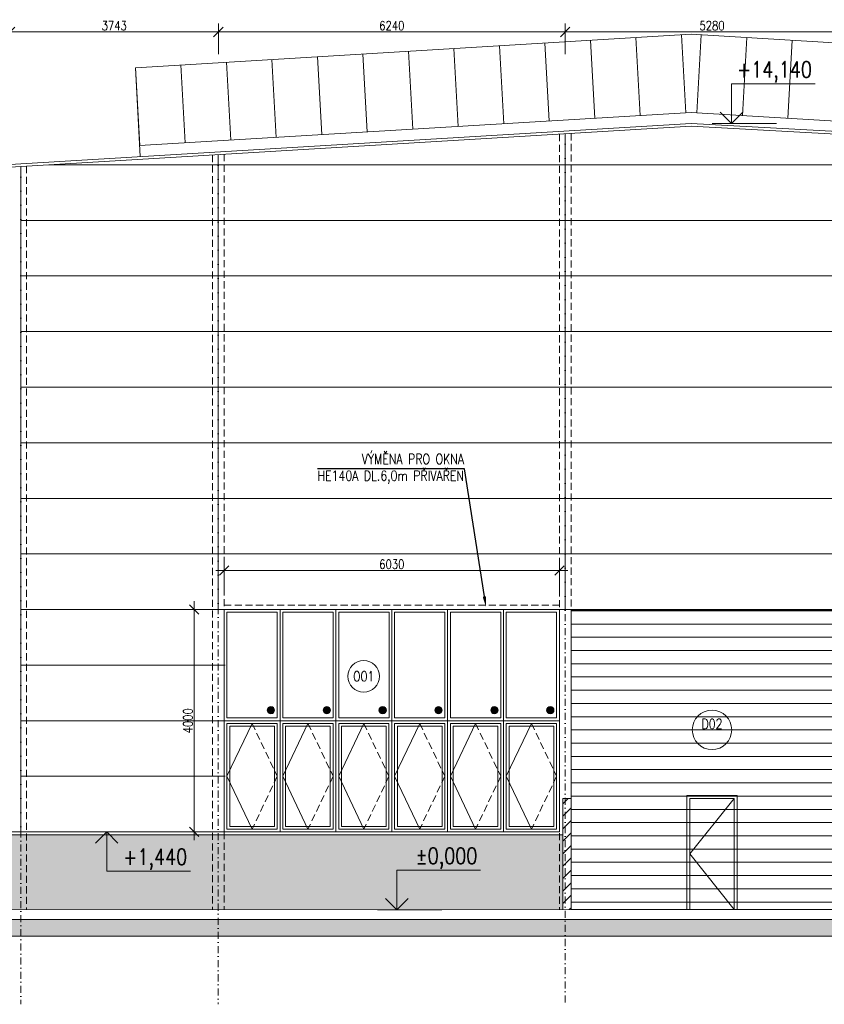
# Model space of a CAD drawing. Header units: millimetres. Extents: x -485339 to 350584, y -1189934 to 0.
# Tile 37 of 178: x -205476 to -191003, y -974340 to -956629. Entities that reach past the tile are written whole.
import ezdxf
from ezdxf import colors
from ezdxf.entities.mleader import LeaderData, LeaderLine
from ezdxf.enums import TextEntityAlignment as Align
from ezdxf.math import Vec2, Vec3

# ---------------------------------------------------------------- set-up
doc = ezdxf.new("R2010")
doc.units = ezdxf.units.MM
doc.header["$LTSCALE"] = 10
doc.linetypes.add('DASHDOT', pattern=[25.4, 12.7, -6.35, 0, -6.35])
doc.linetypes.add('ČÁRKOVANÁ', pattern=[19.05, 12.7, -6.35])
doc.layers.get('Defpoints').update_dxf_attribs({"color": 201})
for name, color, linetype, lineweight in [('N_dveře', 10, 'Continuous', 18), ('N_kóty', 10, 'Continuous', 18), ('N_okna', 10, 'Continuous', 18), ('N_popis', 10, 'Continuous', 18), ('N_popis_fasáda', 212, 'Continuous', 18), ('N_popis_otvory', 10, 'Continuous', 18), ('N_čáry_obv.plášt', 212, 'Continuous', 18), ('N_čáry_plné', 10, 'Continuous', 18), ('N_čáry_pod', 10, 'ČÁRKOVANÁ', 18), ('N_šrary', 10, 'Continuous', 18), ('St_kóty_výškové', 132, 'Continuous', 18), ('St_sloupy_opláštění_pohled', 25, 'ČÁRKOVANÁ', 18), ('St_čáry_obrys', 5, 'Continuous', 35), ('St_čáry_plné', 250, 'Continuous', 18), ('St_šrafy', 250, 'Continuous', 18)]:
    doc.layers.add(name, color=color, linetype=linetype, lineweight=lineweight)
doc.styles.add('ROMANS', font='romans.shx', dxfattribs={"width": 0.8})
doc.styles.get("Standard").update_dxf_attribs({"font": 'simplex.shx', "width": 0.8})
doc.dimstyles.new('stavebníM100', dxfattribs={"dimtxt": 165, "dimasz": 170, "dimexe": 150, "dimexo": 100, "dimgap": 30, "dimtad": 1, "dimdec": 0, "dimtxsty": 'Standard', "dimblk": 'OBLIQUE', "dimcen": -2.5, "dimdle": 150, "dimclrd": 256, "dimclre": 256, "dimclrt": 256, "dimadec": 4, "dimazin": 0, "dimtfac": 1, "dimtdec": 0, "dimtmove": 2, "dimatfit": 3, "dimldrblk": 'OBLIQUE', "dimfxl": 400, "dimfxlon": 1, "dimlwd": -1, "dimlwe": -1, "dimarcsym": 0})

# ---------------------------------------------------------------- blocks, each defined once
blk = doc.blocks.new('*U3985')
at = {"color": 0, "linetype": 'ByBlock', "lineweight": -2}
blk.add_line((3, 0), (-7, 0), dxfattribs=at)
for points in [[(0, 0), (0, 6.12), (0, 6.12), (-13, 6.12)], [(1.75, 1.75), (0, 0), (-1.75, 1.75)]]:
    blk.add_lwpolyline(points, dxfattribs=at)
at = {"color": 0, "linetype": 'ByBlock', "lineweight": -2, "style": 'ROMANS', "width": 0.8}
for tag, p in [('VYSKA', (-3.45, 9.62)), ('POPIS_001', (-12.5, 5.12))]:
    blk.add_attdef(tag, text='', height=2.5, dxfattribs=at).set_placement(p, align=Align.TOP_RIGHT)
blk = doc.blocks.new('*U4032')
at = {"color": 0, "linetype": 'ByBlock', "lineweight": -2}
blk.add_line((3, 0), (-7, 0), dxfattribs=at)
for points in [[(0, 0), (0, -6.12), (0, -6.12), (-13, -6.12)], [(1.75, -1.75), (0, 0), (-1.75, -1.75)]]:
    blk.add_lwpolyline(points, dxfattribs=at)
at = {"color": 0, "linetype": 'ByBlock', "lineweight": -2, "style": 'ROMANS', "width": 0.8}
for tag, p in [('VYSKA', (-3.45, -2.62)), ('POPIS_001', (-12.5, -7.13))]:
    blk.add_attdef(tag, text='', height=2.5, dxfattribs=at).set_placement(p, align=Align.TOP_RIGHT)
blk = doc.blocks.new('*U4033')
at = {"color": 0, "linetype": 'ByBlock', "lineweight": -2}
blk.add_line((3, 0), (-7, 0), dxfattribs=at)
for points in [[(0, 0), (0, 6.12), (0, 6.12), (-13, 6.12)], [(1.75, 1.75), (0, 0), (-1.75, 1.75)]]:
    blk.add_lwpolyline(points, dxfattribs=at)
at = {"color": 0, "linetype": 'ByBlock', "lineweight": -2, "style": 'ROMANS', "width": 0.8}
for tag, p in [('VYSKA', (-3.45, 9.62)), ('POPIS_001', (-12.5, 5.12))]:
    blk.add_attdef(tag, text='', height=2.5, dxfattribs=at).set_placement(p, align=Align.TOP_RIGHT)
blk = doc.blocks.new('G$C93397BA7')
at = {"layer": 'N_okna'}
for p, q in [((1005, 0), (0, 0)), ((0, 0), (0, -2000)), ((2010, 0), (1005, 0)), ((1005, 0), (1005, -2000)), ((1005, -2000), (1005, 0)), ((3015, 0), (2010, 0)), ((2010, 0), (2010, -2000)), ((2010, -2000), (2010, 0)), ((4020, 0), (3015, 0)), ((3015, 0), (3015, -2000)), ((3015, -2000), (3015, 0)), ((5025, 0), (4020, 0)), ((4020, 0), (4020, -2000)), ((4020, -2000), (4020, 0)), ((6030, 0), (5025, 0)), ((5025, 0), (5025, -2000)), ((5025, -2000), (5025, 0)), ((6030, -2000), (6030, 0)), ((502.5, -50), (50.25, -1000)), ((954.75, -50), (50.25, -50)), ((50.25, -50), (50.25, -1950)), ((904.5, -100), (100.5, -100)), ((100.5, -100), (100.5, -1900)), ((904.5, -1900), (904.5, -100)), ((954.75, -1950), (954.75, -50)), ((1507.5, -50), (1055.25, -1000)), ((1959.75, -50), (1055.25, -50)), ((1055.25, -50), (1055.25, -1950)), ((1909.5, -100), (1105.5, -100)), ((1105.5, -100), (1105.5, -1900)), ((1909.5, -1900), (1909.5, -100)), ((1959.75, -1950), (1959.75, -50)), ((2512.5, -50), (2060.25, -1000)), ((2964.75, -50), (2060.25, -50)), ((2060.25, -50), (2060.25, -1950)), ((2914.5, -100), (2110.5, -100)), ((2110.5, -100), (2110.5, -1900)), ((2914.5, -1900), (2914.5, -100)), ((2964.75, -1950), (2964.75, -50)), ((3517.5, -50), (3065.25, -1000)), ((3969.75, -50), (3065.25, -50)), ((3065.25, -50), (3065.25, -1950)), ((3919.5, -100), (3115.5, -100)), ((3115.5, -100), (3115.5, -1900)), ((3919.5, -1900), (3919.5, -100)), ((3969.75, -1950), (3969.75, -50)), ((4522.5, -50), (4070.25, -1000)), ((4974.75, -50), (4070.25, -50)), ((4070.25, -50), (4070.25, -1950)), ((4924.5, -100), (4120.5, -100)), ((4120.5, -100), (4120.5, -1900)), ((4924.5, -1900), (4924.5, -100)), ((4974.75, -1950), (4974.75, -50)), ((5527.5, -50), (5075.25, -1000)), ((5979.75, -50), (5075.25, -50)), ((5075.25, -50), (5075.25, -1950)), ((5929.5, -100), (5125.5, -100)), ((5125.5, -100), (5125.5, -1900)), ((5929.5, -1900), (5929.5, -100)), ((5979.75, -1950), (5979.75, -50)), ((50.25, -1000), (502.5, -1950)), ((1055.25, -1000), (1507.5, -1950)), ((2060.25, -1000), (2512.5, -1950)), ((3065.25, -1000), (3517.5, -1950)), ((4070.25, -1000), (4522.5, -1950)), ((5075.25, -1000), (5527.5, -1950)), ((100.5, -1900), (904.5, -1900)), ((1105.5, -1900), (1909.5, -1900)), ((2110.5, -1900), (2914.5, -1900)), ((3115.5, -1900), (3919.5, -1900)), ((4120.5, -1900), (4924.5, -1900)), ((5125.5, -1900), (5929.5, -1900)), ((0, -2000), (1005, -2000)), ((50.25, -1950), (954.75, -1950)), ((1005, -2000), (2010, -2000)), ((1055.25, -1950), (1959.75, -1950)), ((2010, -2000), (3015, -2000)), ((2060.25, -1950), (2964.75, -1950)), ((3015, -2000), (4020, -2000)), ((3065.25, -1950), (3969.75, -1950)), ((4020, -2000), (5025, -2000)), ((4070.25, -1950), (4974.75, -1950)), ((5025, -2000), (6030, -2000)), ((5075.25, -1950), (5979.75, -1950))]:
    blk.add_line(p, q, dxfattribs=at)
at = {"layer": 'N_okna', "linetype": 'ČÁRKOVANÁ'}
for p, q in [((502.5, -50), (954.75, -1000)), ((1507.5, -50), (1959.75, -1000)), ((2512.5, -50), (2964.75, -1000)), ((3517.5, -50), (3969.75, -1000)), ((4522.5, -50), (4974.75, -1000)), ((5527.5, -50), (5979.75, -1000)), ((954.75, -1000), (502.5, -1950)), ((1959.75, -1000), (1507.5, -1950)), ((2964.75, -1000), (2512.5, -1950)), ((3969.75, -1000), (3517.5, -1950)), ((4974.75, -1000), (4522.5, -1950)), ((5979.75, -1000), (5527.5, -1950))]:
    blk.add_line(p, q, dxfattribs=at)
blk = doc.blocks.new('G$C19E18317')
at = {"layer": 'N_okna'}
h = blk.add_hatch(color=256, dxfattribs=at)
h.dxf.hatch_style = 1
edge = h.paths.add_edge_path()
edge.add_ellipse((-5189, 189), major_axis=(66.3, 0), ratio=0.995025, start_angle=0, end_angle=180)
edge.add_ellipse((-5189, 189), major_axis=(-66.3, 0), ratio=0.995025, start_angle=0, end_angle=180)
h = blk.add_hatch(color=256, dxfattribs=at)
h.dxf.hatch_style = 1
edge = h.paths.add_edge_path()
edge.add_ellipse((-4184, 189), major_axis=(66.3, 0), ratio=0.995025, start_angle=0, end_angle=180)
edge.add_ellipse((-4184, 189), major_axis=(-66.3, 0), ratio=0.995025, start_angle=0, end_angle=180)
h = blk.add_hatch(color=256, dxfattribs=at)
h.dxf.hatch_style = 1
edge = h.paths.add_edge_path()
edge.add_ellipse((-3179, 189), major_axis=(66.3, 0), ratio=0.995025, start_angle=0, end_angle=180)
edge.add_ellipse((-3179, 189), major_axis=(-66.3, 0), ratio=0.995025, start_angle=0, end_angle=180)
h = blk.add_hatch(color=256, dxfattribs=at)
h.dxf.hatch_style = 1
edge = h.paths.add_edge_path()
edge.add_ellipse((-2174, 189), major_axis=(66.3, 0), ratio=0.995025, start_angle=0, end_angle=180)
edge.add_ellipse((-2174, 189), major_axis=(-66.3, 0), ratio=0.995025, start_angle=0, end_angle=180)
h = blk.add_hatch(color=256, dxfattribs=at)
h.dxf.hatch_style = 1
edge = h.paths.add_edge_path()
edge.add_ellipse((-1169, 189), major_axis=(66.3, 0), ratio=0.995025, start_angle=0, end_angle=180)
edge.add_ellipse((-1169, 189), major_axis=(-66.3, 0), ratio=0.995025, start_angle=0, end_angle=180)
h = blk.add_hatch(color=256, dxfattribs=at)
h.dxf.hatch_style = 1
edge = h.paths.add_edge_path()
edge.add_ellipse((-164, 189), major_axis=(66.3, 0), ratio=0.995025, start_angle=0, end_angle=180)
edge.add_ellipse((-164, 189), major_axis=(-66.3, 0), ratio=0.995025, start_angle=0, end_angle=180)
for p, q in [((-5025, 2000), (-6030, 2000)), ((-6030, 2000), (-6030, 0)), ((-5075, 1950), (-5980, 1950)), ((-5980, 1950), (-5980, 50)), ((-5075, 50), (-5075, 1950)), ((-4020, 2000), (-5025, 2000)), ((-5025, 2000), (-5025, 0)), ((-5025, 0), (-5025, 2000)), ((-4070, 1950), (-4975, 1950)), ((-4975, 1950), (-4975, 50)), ((-4070, 50), (-4070, 1950)), ((-3015, 2000), (-4020, 2000)), ((-4020, 2000), (-4020, 0)), ((-4020, 0), (-4020, 2000)), ((-3065, 1950), (-3970, 1950)), ((-3970, 1950), (-3970, 50)), ((-3065, 50), (-3065, 1950)), ((-2010, 2000), (-3015, 2000)), ((-3015, 2000), (-3015, 0)), ((-3015, 0), (-3015, 2000)), ((-2060, 1950), (-2965, 1950)), ((-2965, 1950), (-2965, 50)), ((-2060, 50), (-2060, 1950)), ((-1005, 2000), (-2010, 2000)), ((-2010, 2000), (-2010, 0)), ((-2010, 0), (-2010, 2000)), ((-1055, 1950), (-1960, 1950)), ((-1960, 1950), (-1960, 50)), ((-1055, 50), (-1055, 1950)), ((0, 2000), (-1005, 2000)), ((-1005, 2000), (-1005, 0)), ((-1005, 0), (-1005, 2000)), ((-50, 1950), (-955, 1950)), ((-955, 1950), (-955, 50)), ((-50, 50), (-50, 1950)), ((0, 0), (0, 2000)), ((-6030, 0), (-5025, 0)), ((-5980, 50), (-5075, 50)), ((-5025, 0), (-4020, 0)), ((-4975, 50), (-4070, 50)), ((-4020, 0), (-3015, 0)), ((-3970, 50), (-3065, 50)), ((-3015, 0), (-2010, 0)), ((-2965, 50), (-2060, 50)), ((-2010, 0), (-1005, 0)), ((-1960, 50), (-1055, 50)), ((-1005, 0), (0, 0)), ((-955, 50), (-50, 50))]:
    blk.add_line(p, q, dxfattribs=at)
for centre in [(-5189, 189), (-4184, 189), (-3179, 189), (-2174, 189), (-1169, 189), (-164, 189)]:
    blk.add_ellipse(centre, major_axis=(66.3, 0), ratio=0.995025, dxfattribs=at)
blk = doc.blocks.new('*U4018')
at = {"layer": 'St_čáry_plné'}
blk.add_lwpolyline([(0, 0), (-7, 1403)], dxfattribs=at)
blk = doc.blocks.new('_OBLIQUE')
at = {"color": 0, "linetype": 'ByBlock'}
blk.add_line((-0.5, -0.5), (0.5, 0.5), dxfattribs=at)
blk = doc.blocks.new('*D6690')
at = {"layer": 'Defpoints', "color": 0}
for p in [(-201903, -956850), (-201903, -959056), (-205646, -959281)]:
    blk.add_point(p, dxfattribs=at)
at = {"layer": 'N_popis_fasáda'}
for p, q in [((-205646, -957250), (-205646, -956700)), ((-201903, -957250), (-201903, -956700)), ((-205796, -956850), (-201753, -956850))]:
    blk.add_line(p, q, dxfattribs=at)
at = {"layer": 'N_popis_fasáda', "linetype": 'ByBlock', "xscale": 170, "yscale": 170, "zscale": 170, "rotation": 180}
blk.add_blockref('_OBLIQUE', (-205646, -956850), dxfattribs=at)
at = {"layer": 'N_popis_fasáda', "linetype": 'ByBlock', "xscale": 170, "yscale": 170, "zscale": 170}
blk.add_blockref('_OBLIQUE', (-201903, -956850), dxfattribs=at)
at = {"layer": 'N_popis_fasáda', "insert": (-203775, -956737), "char_height": 165, "attachment_point": 5}
blk.add_mtext('3743', dxfattribs=at)
blk = doc.blocks.new('*D6691')
at = {"layer": 'Defpoints', "color": 0}
for p in [(-195663, -956850), (-195663, -958680), (-201903, -959056)]:
    blk.add_point(p, dxfattribs=at)
at = {"layer": 'N_popis_fasáda'}
for p, q in [((-201903, -957250), (-201903, -956700)), ((-195663, -957250), (-195663, -956700)), ((-202053, -956850), (-195513, -956850))]:
    blk.add_line(p, q, dxfattribs=at)
at = {"layer": 'N_popis_fasáda', "linetype": 'ByBlock', "xscale": 170, "yscale": 170, "zscale": 170, "rotation": 180}
blk.add_blockref('_OBLIQUE', (-201903, -956850), dxfattribs=at)
at = {"layer": 'N_popis_fasáda', "linetype": 'ByBlock', "xscale": 170, "yscale": 170, "zscale": 170}
blk.add_blockref('_OBLIQUE', (-195663, -956850), dxfattribs=at)
at = {"layer": 'N_popis_fasáda', "insert": (-198783, -956737), "char_height": 165, "attachment_point": 5}
blk.add_mtext('6240', dxfattribs=at)
blk = doc.blocks.new('*D6692')
at = {"layer": 'Defpoints', "color": 0}
for p in [(-190383, -956850), (-195663, -958680), (-190383, -958680)]:
    blk.add_point(p, dxfattribs=at)
at = {"layer": 'N_popis_fasáda'}
for p, q in [((-195663, -957250), (-195663, -956700)), ((-190383, -957250), (-190383, -956700)), ((-195813, -956850), (-190233, -956850))]:
    blk.add_line(p, q, dxfattribs=at)
at = {"layer": 'N_popis_fasáda', "linetype": 'ByBlock', "xscale": 170, "yscale": 170, "zscale": 170, "rotation": 180}
blk.add_blockref('_OBLIQUE', (-195663, -956850), dxfattribs=at)
at = {"layer": 'N_popis_fasáda', "linetype": 'ByBlock', "xscale": 170, "yscale": 170, "zscale": 170}
blk.add_blockref('_OBLIQUE', (-190383, -956850), dxfattribs=at)
at = {"layer": 'N_popis_fasáda', "insert": (-193023, -956737), "char_height": 165, "attachment_point": 5}
blk.add_mtext('5280', dxfattribs=at)
blk = doc.blocks.new('*D6793')
at = {"layer": 'Defpoints', "color": 0}
for p in [(-202338, -967239), (-201798, -967239), (-201798, -971239)]:
    blk.add_point(p, dxfattribs=at)
at = {"layer": 'N_kóty'}
for p, q in [((-202338, -971389), (-202338, -967089)), ((-201938, -967239), (-202488, -967239)), ((-201938, -971239), (-202488, -971239))]:
    blk.add_line(p, q, dxfattribs=at)
at = {"layer": 'N_kóty', "linetype": 'ByBlock', "xscale": 170, "yscale": 170, "zscale": 170}
for p, rotation in [((-202338, -967239), 90), ((-202338, -971239), 270)]:
    blk.add_blockref('_OBLIQUE', p, dxfattribs=dict(at, rotation=rotation))
at = {"layer": 'N_kóty', "insert": (-202451, -969239), "char_height": 165, "attachment_point": 5, "rotation": 90}
blk.add_mtext('4000', dxfattribs=at)
blk = doc.blocks.new('*D6794')
at = {"layer": 'Defpoints', "color": 0}
for p in [(-195768, -966536), (-201798, -967239), (-195768, -967239)]:
    blk.add_point(p, dxfattribs=at)
at = {"layer": 'N_kóty'}
for p, q in [((-201798, -966936), (-201798, -966386)), ((-195768, -966936), (-195768, -966386)), ((-201948, -966536), (-195618, -966536))]:
    blk.add_line(p, q, dxfattribs=at)
at = {"layer": 'N_kóty', "linetype": 'ByBlock', "xscale": 170, "yscale": 170, "zscale": 170, "rotation": 180}
blk.add_blockref('_OBLIQUE', (-201798, -966536), dxfattribs=at)
at = {"layer": 'N_kóty', "linetype": 'ByBlock', "xscale": 170, "yscale": 170, "zscale": 170}
blk.add_blockref('_OBLIQUE', (-195768, -966536), dxfattribs=at)
at = {"layer": 'N_kóty', "insert": (-198783, -966423), "char_height": 165, "attachment_point": 5}
blk.add_mtext('6030', dxfattribs=at)

msp = doc.modelspace()

# ---------------------------------------------------------------- hatches: boundary and pattern name
at = {"layer": 'N_dveře'}
h = msp.add_hatch(dxfattribs=at)
h.set_pattern_fill('ANSI31', color=256, scale=75, angle=135)
h.set_pattern_definition([(180, (51891.83, 2.68), (-3e-14, -238.125), [])])
h.paths.add_polyline_path([(-190488.2, -967251), (-195558.2, -967251), (-195558.2, -972635.9), (-190488.2, -972635.9)])
h = msp.add_hatch(dxfattribs=at)
h.set_pattern_fill('ANSI31', color=256, scale=50)
h.set_pattern_definition([(45, (51891.83, 2.68), (-112.253202, 112.253202), [])])
h.paths.add_polyline_path([(-195558.2, -970635.9), (-195708.2, -970635.9), (-195708.2, -971285.9), (-195708.2, -972635.9), (-195558.2, -972635.9)])
at = {"layer": 'N_šrary'}
h = msp.add_hatch(dxfattribs=at)
h.set_pattern_fill('AR-SAND', color=256, scale=5)
h.set_pattern_definition([(37.5, (-15110.36, 3e-10), (-8.000156, 244.70662), [0, -193.04, 0, -215.9, 0, -206.375]), (7.5, (-15110.36, 3e-10), (224.76164, 358.41255), [0, -104.14, 0, -173.99, 0, -66.675]), (327.5, (-15266.57, 3e-10), (395.496185, 0.718592), [0, -63.5, 0, -228.6, 0, -298.45]), (317.5, (-15266.57, 3e-10), (381.77823, 111.46466), [0, -31.75, 0, -149.86, 0, -171.45])])
h.paths.add_polyline_path([(-195708.2, -971288.5), (-205646.3, -971288.5), (-205646.3, -972638.5), (-195708.2, -972635.9)])
at = {"layer": 'St_šrafy'}
h = msp.add_hatch(color=256, dxfattribs=at)
h.dxf.hatch_style = 1
h.paths.add_polyline_path([(-154432.1, -972813.5), (-225253.8, -972813.5), (-225253.8, -973113.5), (-154432.1, -973113.5)])

# ---------------------------------------------------------------- linework, layer by layer
at = {"layer": 'N_dveře'}
for points in [[(-195708.2, -970635.9), (-195558.2, -970635.9)], [(-195708.2, -970635.9), (-195708.2, -972635.9)], [(-192623.2, -970635.9), (-193423.2, -971635.9), (-192623.2, -972635.9)]]:
    msp.add_lwpolyline(points, dxfattribs=at)
for points in [[(-193473.2, -972635.9), (-192573.2, -972635.9), (-192573.2, -970585.9), (-193473.2, -970585.9)], [(-193423.2, -972635.9), (-192623.2, -972635.9), (-192623.2, -970635.9), (-193423.2, -970635.9)]]:
    msp.add_lwpolyline(points, close=True, dxfattribs=at)
at = {"layer": 'N_okna'}
for points in [[(-196028.4, -957049.7), (-195951.4, -958450.2)], [(-195209.9, -957000.5), (-195132.9, -958401)], [(-194391.4, -956951.3), (-194314.4, -958351.8)], [(-193572.9, -956902.1), (-193495.8, -958302.6)], [(-193217.4, -956902.1), (-193294.5, -958302.6)], [(-192398.9, -956951.3), (-192475.9, -958351.8)], [(-191580.4, -957000.5), (-191657.4, -958401)], [(-199302.5, -957246.6), (-199225.5, -958647)], [(-198484, -957197.4), (-198407, -958597.8)], [(-197665.5, -957148.2), (-197588.4, -958548.6)], [(-196847, -957098.9), (-196769.9, -958499.4)], [(-201758.1, -957394.2), (-201681.1, -958794.6)], [(-200939.6, -957345), (-200862.5, -958745.4)], [(-200121, -957295.8), (-200044, -958696.2)], [(-203395.1, -957492.6), (-203308.1, -959090.2)], [(-202576.6, -957443.4), (-202499.6, -958843.8)]]:
    msp.add_lwpolyline(points, dxfattribs=at)
at = {"layer": 'N_popis_otvory'}
for centre, radius in [((-199288.2, -968439.7), 283.2), ((-193023.2, -969404.2), 354.6)]:
    msp.add_circle(centre, radius, dxfattribs=at)
at = {"layer": 'N_čáry_obv.plášt'}
for points in [[(-195663.2, -958680.4), (-195663.2, -967238.5)], [(-201903.2, -967238.5), (-201903.2, -959055.5)], [(-205456.3, -959269.1), (-205456.3, -971238.5)], [(-204947.5, -959238.5), (-177647.8, -959238.5)], [(-205456.3, -960238.5), (-177647.8, -960238.5)], [(-205456.3, -961238.5), (-177647.8, -961238.5)], [(-205456.3, -962238.5), (-177647.8, -962238.5)], [(-205456.3, -963238.5), (-177647.8, -963238.5)], [(-205456.3, -964238.5), (-177647.8, -964238.5)], [(-205456.3, -965238.5), (-177647.8, -965238.5)], [(-205456.3, -966238.5), (-177647.8, -966238.5)], [(-205456.3, -967238.5), (-190383.2, -967238.5)], [(-205456.3, -968238.5), (-201783.2, -968238.5)], [(-205456.3, -969238.5), (-201783.2, -969238.5)], [(-205456.3, -970238.5), (-201783.2, -970238.5)], [(-205646.3, -971238.5), (-201783.2, -971238.5)]]:
    msp.add_lwpolyline(points, dxfattribs=at)
at = {"layer": 'N_čáry_plné'}
for points in [[(-193400.7, -958494.3), (-205859.9, -959243.3)], [(-193400.5, -958544.4), (-205859.9, -959293.4)], [(-193400.7, -958494.3), (-181007.5, -959176.1)], [(-193400.5, -958544.4), (-181010.3, -959226)], [(-193377.7, -969404.2), (-192668.6, -969404.2)], [(-205646.3, -971288.5), (-195708.2, -971288.5)]]:
    msp.add_lwpolyline(points, dxfattribs=at)
msp.add_lwpolyline([(-190488.2, -972635.9), (-195558.2, -972635.9), (-195558.2, -967251), (-190488.2, -967251)], close=True, dxfattribs=at)
at = {"layer": 'N_čáry_pod', "lineweight": 18}
msp.add_lwpolyline([(-201798.2, -967158.5), (-195768.2, -967158.5)], dxfattribs=at)
at = {"layer": 'St_sloupy_opláštění_pohled'}
for points in [[(-195768.2, -958686.7), (-195768.2, -972635.9)], [(-195558.2, -958674.1), (-195558.2, -972635.9)], [(-202008.2, -959061.8), (-202008.2, -972638.5)], [(-202008.2, -959061.8), (-202008.2, -972638.5)], [(-202008.2, -959061.8), (-202008.2, -972638.5)], [(-201798.2, -959049.2), (-201798.2, -972638.5)], [(-205351.3, -959262.8), (-205351.3, -972638.5)]]:
    msp.add_lwpolyline(points, dxfattribs=at)
at = {"layer": 'St_sloupy_opláštění_pohled', "linetype": 'DASHDOT'}
for points in [[(-195663.2, -958680.4), (-195663.2, -974336.9)], [(-201903.2, -959061.8), (-201903.2, -974339.6)], [(-205456.3, -959269.1), (-205456.3, -974339.6)]]:
    msp.add_lwpolyline(points, dxfattribs=at)
at = {"layer": 'St_čáry_obrys', "const_width": 10}
msp.add_lwpolyline([(-154432.1, -972638.5), (-225253.8, -972638.5)], dxfattribs=at)
at = {"layer": 'St_čáry_plné'}
for points in [[(-193395.1, -956891.4), (-203395.1, -957492.6)], [(-193395.1, -956891.4), (-183395.1, -957492.6)], [(-193395.1, -958296.5), (-203318.8, -958893.1)], [(-193395.1, -958296.5), (-183471.4, -958893.1)]]:
    msp.add_lwpolyline(points, dxfattribs=at)
at = {"layer": 'St_šrafy'}
msp.add_lwpolyline([(-154432.1, -972813.5), (-225253.8, -972813.5), (-225253.8, -973113.5), (-154432.1, -973113.5)], close=True, dxfattribs=at)

# ---------------------------------------------------------------- block references
at = {"layer": 'N_okna', "xscale": -1, "rotation": 183.4400802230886}
msp.add_blockref('*U4018', (-203395.1, -957492.6), dxfattribs=at)
at = {"layer": 'N_okna'}
for name, p in [('G$C19E18317', (-195768.2, -969238.5)), ('G$C93397BA7', (-201798.2, -969238.5))]:
    msp.add_blockref(name, p, dxfattribs=at)
at = {"layer": 'St_kóty_výškové'}
ref = msp.add_blockref('*U4033', (-192673, -958494.3), dxfattribs=dict(at, xscale=-115.8301158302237, yscale=115.8301158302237, zscale=115.8301158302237))
ref.add_attrib('VYSKA', '+14,140', dxfattribs={"layer": '0', "color": 0, "linetype": 'ByBlock', "lineweight": -2, "height": 289.58, "style": 'ROMANS', "width": 0.8}).set_placement((-191225.2, -957379.5), align=Align.TOP_RIGHT)
ref = msp.add_blockref('*U4032', (-203911.5, -971238.5), dxfattribs=dict(at, xscale=-115.8301158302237, yscale=115.8301158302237, zscale=115.8301158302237))
ref.add_attrib('VYSKA', '+1,440', dxfattribs={"layer": '0', "color": 0, "linetype": 'ByBlock', "lineweight": -2, "height": 289.58, "style": 'ROMANS', "width": 0.8}).set_placement((-202463.7, -971542.6), align=Align.TOP_RIGHT)
ref = msp.add_blockref('*U3985', (-198692.2, -972638.5), dxfattribs=dict(at, xscale=-115.8301158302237, yscale=115.8301158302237, zscale=115.8301158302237))
ref.add_attrib('VYSKA', '%%P0,000', dxfattribs={"layer": '0', "color": 0, "linetype": 'ByBlock', "lineweight": -2, "height": 289.58, "style": 'ROMANS', "width": 0.8}).set_placement((-197244.4, -971523.7), align=Align.TOP_RIGHT)

# ---------------------------------------------------------------- texts
at = {"layer": 'N_popis_otvory', "width": 0.8}
for s, p in [('O01', (-199288.2, -968439.7)), ('D02', (-193023.2, -969296.4))]:
    msp.add_text(s, height=180, dxfattribs=at).set_placement(p, align=Align.MIDDLE_CENTER)

# ---------------------------------------------------------------- dimensions: what is measured, and where the dimension line sits
at = {"layer": 'N_kóty'}
dim = msp.add_linear_dim(base=(-195768.2, -966536), p1=(-201798.2, -967238.5), p2=(-195768.2, -967238.5), dimstyle='stavebníM100', dxfattribs=at)
dim.commit()
dim.dimension.update_dxf_attribs({"geometry": '*D6794', "text_midpoint": (-198783.2, -966423.5)})
dim = msp.add_linear_dim(base=(-202338.4, -967238.5), p1=(-201798.2, -971238.5), p2=(-201798.2, -967238.5), angle=90, dimstyle='stavebníM100', dxfattribs=at)
dim.commit()
dim.dimension.update_dxf_attribs({"geometry": '*D6793', "text_midpoint": (-202450.9, -969238.5)})
at = {"layer": 'N_popis_fasáda'}
for base, p1, p2, picture, middle in [((-201903.2, -956849.8), (-205646.3, -959280.6), (-201903.2, -959055.5), '*D6690', (-203774.7, -956737.3)), ((-195663.2, -956849.8), (-201903.2, -959055.5), (-195663.2, -958680.4), '*D6691', (-198783.2, -956737.3)), ((-190383.2, -956849.8), (-195663.2, -958680.4), (-190383.2, -958680.4), '*D6692', (-193023.2, -956737.3))]:
    dim = msp.add_linear_dim(base=base, p1=p1, p2=p2, dimstyle='stavebníM100', override={"dimtxsty": 'Standard', "dimldrblk": 'OBLIQUE'}, dxfattribs=at)
    dim.commit()
    dim.dimension.update_dxf_attribs({"geometry": picture, "text_midpoint": middle})

# ---------------------------------------------------------------- leaders
at = {"layer": 'N_popis'}
ml = msp.add_multileader_mtext('Standard', dxfattribs=at)
ml.set_content('VÝMĚNA PRO OKNA\\PHE140A DL.6,0m PŘIVAŘEN')
ml.set_leader_properties()
ml.build(insert=Vec2(0, 0))
ml.multileader.update_dxf_attribs({"text_left_attachment_type": 6, "text_right_attachment_type": 6, "arrow_head_size": 180})
ctx = ml.context
ctx.base_point, ctx.char_height, ctx.arrow_head_size, ctx.plane_origin = Vec3(-200441.3, -964706.7), 180, 180, Vec3(-196695.6, -963746.1)
ctx.left_attachment, ctx.right_attachment, ctx.text_align_type = 6, 6, 2
notes = []
notes.append((ctx, [(0, (1, 1, 0), (-197473.9, -964706.7), (-1, 0), 8, [(0, [(-197090.3, -967184.5)], 0, [])])]))
ctx.mtext.insert, ctx.mtext.alignment, ctx.mtext.flow_direction = Vec3(-197483.9, -964441), 3, 5
for ctx, leaders in notes:
    for number, flags, end, landing, length, lines in leaders:
        leader = LeaderData()
        leader.index, (leader.has_last_leader_line, leader.has_dogleg_vector, leader.attachment_direction) = number, flags
        leader.last_leader_point, leader.dogleg_vector, leader.dogleg_length = Vec3(end), Vec3(landing), length
        for number, points, colour, breaks in lines:
            line = LeaderLine()
            line.index, line.vertices, line.color, line.breaks = number, Vec3.list(points), colors.encode_raw_color(colour), breaks
            leader.lines.append(line)
        ctx.leaders.append(leader)

doc.saveas('drawing.dxf')
